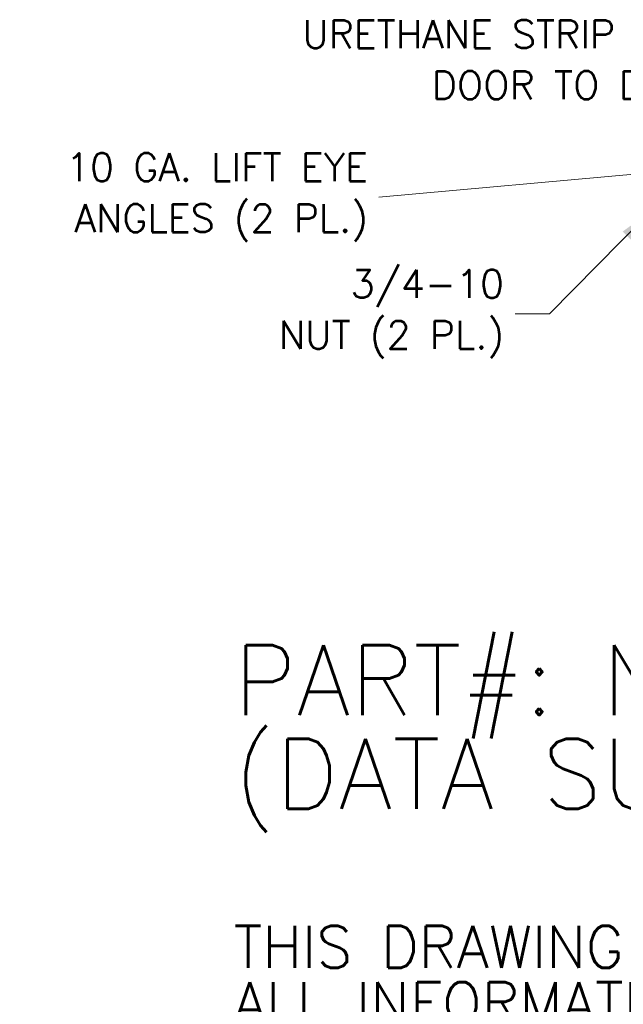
# Model space of a CAD drawing. Header units: inches. Extents: x 14 to 423, y 12 to 263.
# Tile 63 of 124: x 232 to 277, y 12 to 85. Entities that reach past the tile are written whole.
import ezdxf

# ---------------------------------------------------------------- set-up
doc = ezdxf.new("R2010")
doc.units = ezdxf.units.IN
doc.header["$LTSCALE"] = 26
doc.header["$MEASUREMENT"] = 0
doc.layers.add('Symbol (ANSI)', color=7, linetype='Continuous', lineweight=5)
doc.styles.add('Note Text (ANSI)', font='RomanS.shx')
doc.styles.add('ROMANS', font='romans.shx')
doc.dimstyles.new('Default (ANSI)$7', dxfattribs={"dimscale": 26, "dimtxt": 0.08, "dimasz": 0.098425, "dimexe": 0.125, "dimexo": 0.0625, "dimgap": 0.031496, "dimtad": 0, "dimtih": 1, "dimtoh": 1, "dimrnd": 1e-08, "dimzin": 0, "dimdsep": 46, "dimtxsty": 'ROMANS', "dimcen": 0.09, "dimdle": 0.393701, "dimclrd": 256, "dimclre": 256, "dimclrt": 256, "dimadec": 0, "dimazin": 0, "dimtfac": 1.25, "dimtofl": 0, "dimtmove": 0, "dimatfit": 3, "dimfxl": 1, "dimtolj": 1, "dimtzin": 0, "dimlwd": -1, "dimlwe": -1, "dimarcsym": 0})

msp = doc.modelspace()

# ---------------------------------------------------------------- texts
at = {"layer": 'Symbol (ANSI)'}
for s, insert, char_height, width, attachment_point, line_spacing_factor, style in [('{\\fRomanS|b0|i0;\\H2.0800;URETHANE STRIP GASKET SEALS\\PDOOR TO DOOR CONTACT}', (298.0174, 82.2174), 2.08, 52.481789, 6, 1.093904, 'ROMANS'), ('{\\fRomanS|b0|i0;\\H2.0800;10 GA. LIFT EYE\\PANGLES (2 PL.)}', (258.151, 71.987), 2.08, 27.000128, 6, 1.093904, 'ROMANS'), ('{\\fRomanS|b0|i0;\\H2.0800;3/4-10\\P\\fromans|b0|i0;\\H2.0800;NUT (2 PL.)}', (268.2755, 63.3033), 2.08, 19.99425, 6, 1.093904, 'ROMANS'), ('{\\fRomanS|b0|i0|c0|p2;\\H2x;PART#: N12726010\\P(DATA SUBJECT TO CHANGE WITHOUT NOTICE)\\H1.6157x; \\H0.61894x;\\P \\H1.352x; \\H0.73963x;\\P\\H0.6x;THIS DRAWING IS PROPERTY OF HUBBELL INC. WIEGMANN\\H1.5633x; \\H0.63966x;\\PALL INFORMATION IS PROPRIETARY AND NOT TO BE DUPLICATED\\H1.234x; \\H0.81039x;\\P\\H1.2571x; }', (248.1619, 22.0979), 2.6, 191.968065, 4, 0.802644, 'Note Text (ANSI)')]:
    msp.add_mtext(s, dxfattribs=dict(at, insert=insert, char_height=char_height, width=width, attachment_point=attachment_point, line_spacing_factor=line_spacing_factor, style=style))

# ---------------------------------------------------------------- leaders
at = {"layer": 'Symbol (ANSI)', "annotation_type": 0, "has_hookline": 1, "hookline_direction": 1}
for points, text_width in [([(308.8954, 77.2885), (301.3953, 82.2174), (298.8363, 82.2174)], 51.3659), ([(280.4479, 73.9289), (258.9699, 71.987)], 25.9125), ([(279.1953, 70.9612), (271.6534, 63.3033), (269.0944, 63.3033)], 19.0084)]:
    msp.add_leader(points, dimstyle='Default (ANSI)$7', override={"dimtad": 0}, dxfattribs=dict(at, text_width=text_width))

doc.saveas('drawing.dxf')
